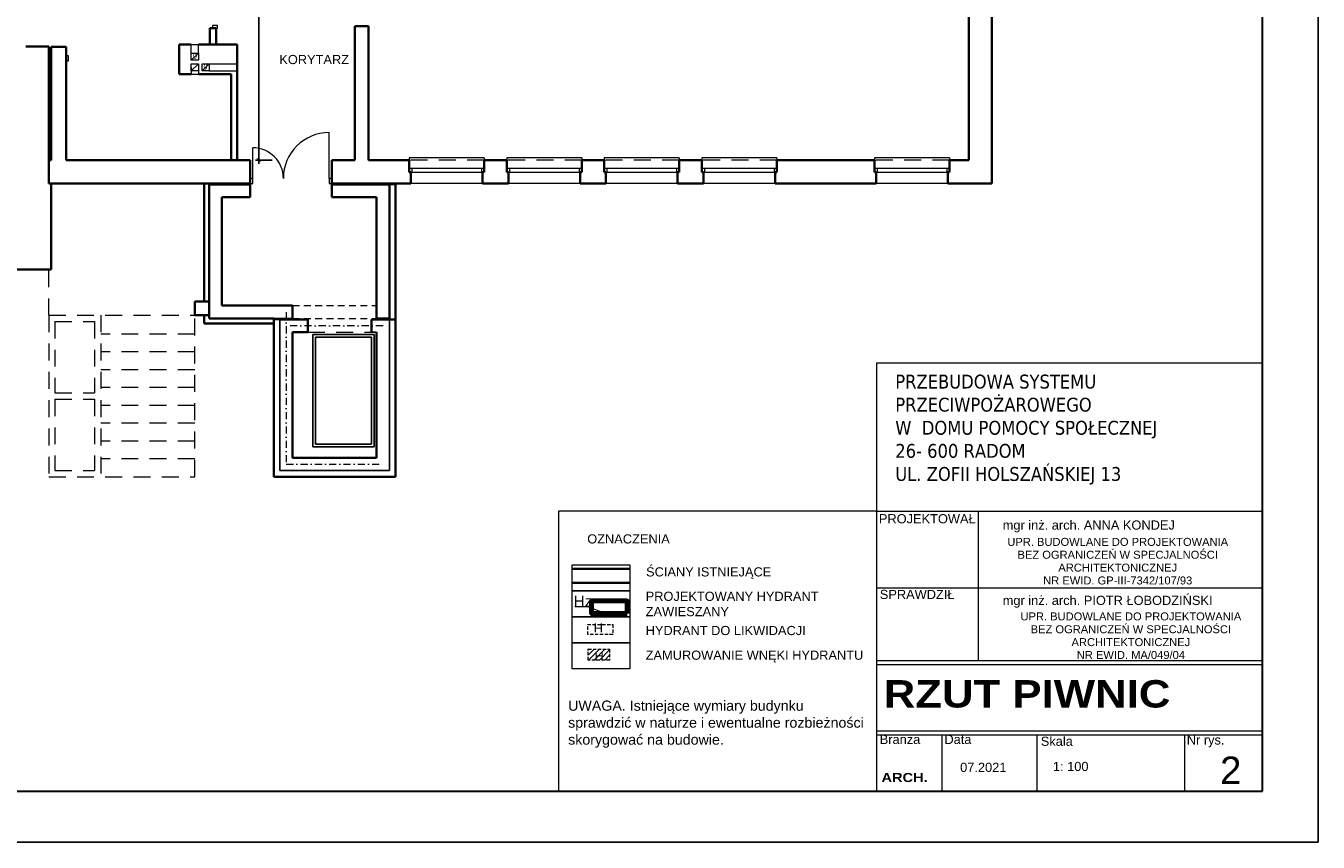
# Model space of a CAD drawing. Extents: x -282929 to -277084, y 175542 to 191450.
# Tile 7 of 30: x -279627 to -277089, y 175542 to 177145. Entities that reach past the tile are written whole.
import ezdxf
from ezdxf.enums import TextEntityAlignment as Align

# ---------------------------------------------------------------- set-up
doc = ezdxf.new("R2010")
doc.units = 0
doc.header["$MEASUREMENT"] = 0
doc.header["$PDMODE"] = 3
doc.header["$PDSIZE"] = 12
for name, pattern in [('DASHDOTX2', [2, 1, -0.5, 0, -0.5]), ('DASHED2', [9.525, 6.35, -3.175]), ('DGN Style 2', [55.531736, 33.319042, -22.212694]), ('DOT', [0.25, 0, -0.25])]:
    doc.linetypes.add(name, pattern=pattern)
doc.layers.get('0').update_dxf_attribs({"linetype": 'CONTINUOUS'})
doc.layers.get('DEFPOINTS').update_dxf_attribs({"linetype": 'CONTINUOUS'})
for name, color, linetype, lineweight in [('1 cienka', 7, 'CONTINUOUS', 9), ('12 pomocnicze', 241, 'CONTINUOUS', 5), ('dzrwi', 6, 'CONTINUOUS', 0), ('inwentaryzacja', 7, 'CONTINUOUS', 35), ('KONTURY', 92, 'CONTINUOUS', 30), ('OKNA', 3, 'CONTINUOUS', 20), ('osie', 7, 'DASHDOTX2', 20), ('przerywane', 7, 'DGN Style 2', 0), ('TABELKA', 22, 'CONTINUOUS', 9), ('wymiary1', 255, 'CONTINUOUS', 15), ('ściana do wyburzenia', 40, 'DOT', 25), ('ściana proj. - dział', 255, 'CONTINUOUS', 35)]:
    doc.layers.add(name, color=color, linetype=linetype, lineweight=lineweight)
for name, color, linetype in [('CIENKA', 7, 'CONTINUOUS'), ('elektryka', 7, 'CONTINUOUS'), ('opisy', 7, 'CONTINUOUS')]:
    doc.layers.add(name, color=color, linetype=linetype)
doc.styles.add('ARIAL', font='arial.ttf')
doc.styles.add('jagoda-100', font='arial.ttf', dxfattribs={"height": 18})
doc.styles.add('SST', font='romans.shx', dxfattribs={"width": 0.6})
doc.styles.add('Style-CHAR_FAST_FONT', font='CHAR_FAST_FONT.shx')
doc.styles.add('Style-SWISSLT_1250', font='SWISSLT_1250.shx')
doc.dimstyles.new('skala_1_50cm', dxfattribs={"dimscale": 5, "dimtxt": 2, "dimasz": 1.5, "dimexe": 1.25, "dimexo": 0.6245, "dimtad": 1, "dimdsep": 46, "dimtxsty": 'SST', "dimblk": 'ARCHTICK', "dimcen": 1.5, "dimdle": 1.5, "dimclrd": 256, "dimclre": 256, "dimclrt": 256, "dimadec": 0, "dimazin": 0, "dimtfac": 1, "dimtix": 1, "dimtmove": 0, "dimatfit": 3, "dimldrblk": 'ARCHTICK', "dimfxl": 1, "dimarcsym": 0})

# ---------------------------------------------------------------- blocks, each defined once
blk = doc.blocks.new('*U14')
at = {"layer": 'OKNA', "linetype": 'Continuous'}
for p, q in [((75, 1), (-72, 1)), ((-69, 23), (72, 23)), ((-67, -7), (-67, 1)), ((70, -7), (70, 1)), ((75, -7), (-72, -7)), ((-72, -27), (-72, -23)), ((75, -27), (75, -23)), ((-72, -27), (75, -27))]:
    blk.add_line(p, q, dxfattribs=at)
at = {"layer": 'OKNA', "linetype": 'DGN Style 2'}
blk.add_line((-72, -23), (75, -23), dxfattribs=at)
blk = doc.blocks.new('*U15')
at = {"layer": 'OKNA', "linetype": 'Continuous'}
for p, q in [((75, 1), (-72, 1)), ((-69, 23), (72, 23)), ((-67, -7), (-67, 1)), ((70, -7), (70, 1)), ((75, -7), (-72, -7)), ((-72, -27), (-72, -23)), ((75, -27), (75, -23)), ((-72, -27), (75, -27))]:
    blk.add_line(p, q, dxfattribs=at)
at = {"layer": 'OKNA', "linetype": 'DGN Style 2'}
blk.add_line((-72, -23), (75, -23), dxfattribs=at)
blk = doc.blocks.new('_ARCHTICK')
at = {"color": 0, "linetype": 'ByBlock', "const_width": 0.15}
blk.add_lwpolyline([(-0.5, -0.5), (0.5, 0.5)], dxfattribs=at)
blk = doc.blocks.new('*D99')
at = {"layer": '1 cienka', "linetype": 'Continuous', "lineweight": -2, "transparency": 16777216}
for p, q in [((-279170.1, 177554.2), (-279170.1, 176874)), ((-279143.1, 177546.7), (-279176.4, 177546.7)), ((-279143.8, 176881.5), (-279176.4, 176881.5))]:
    blk.add_line(p, q, dxfattribs=at)
at = {"layer": 'DEFPOINTS', "color": 0, "linetype": 'Continuous', "transparency": 16777216}
for p in [(-279140, 177546.7), (-279170.1, 176881.5), (-279140.6, 176881.5)]:
    blk.add_point(p, dxfattribs=at)
at = {"layer": '1 cienka', "linetype": 'Continuous', "lineweight": -2, "transparency": 16777216, "xscale": 7.5, "yscale": 7.5, "zscale": 7.5}
for p, rotation in [((-279170.1, 177546.7), 90), ((-279170.1, 176881.5), 270)]:
    blk.add_blockref('_ARCHTICK', p, dxfattribs=dict(at, rotation=rotation))
at = {"layer": '1 cienka', "linetype": 'Continuous', "transparency": 16777216, "insert": (-279178.2, 177377.3), "char_height": 10, "attachment_point": 5, "rotation": 90, "style": 'Style-CHAR_FAST_FONT'}
blk.add_mtext('665', dxfattribs=at)

msp = doc.modelspace()

# ---------------------------------------------------------------- hatches: boundary and pattern name
at = {"layer": '1 cienka', "linetype": 'ByBlock', "lineweight": 25}
h = msp.add_hatch(dxfattribs=at)
h.set_pattern_fill('ANSI31', color=1, scale=60)
h.set_pattern_definition([(45, (-29.923, -3283.234), (-5.30330086, 5.30330086), [])])
h.paths.add_polyline_path([(-278480.932, 175920.859), (-278522.829, 175920.859), (-278522.829, 175899.448), (-278480.932, 175899.448)])

# ---------------------------------------------------------------- linework, layer by layer
for p, q in [((-278913.434, 176833.474), (-278901.434, 176833.474)), ((-279103.434, 176570.474), (-279140.434, 176570.474)), ((-279128.434, 176568.474), (-279140.434, 176568.474)), ((-279128.434, 176568.474), (-279128.434, 176271.474)), ((-278913.434, 176271.474), (-278913.434, 176568.474)), ((-279063.434, 176318.474), (-279063.434, 176538.474)), ((-278943.434, 176538.474), (-279063.434, 176538.474)), ((-278938.434, 176543.474), (-278948.434, 176543.474)), ((-278943.434, 176318.474), (-278943.434, 176538.474)), ((-278948.434, 176533.474), (-279058.434, 176533.474)), ((-279058.434, 176323.474), (-279058.434, 176533.474)), ((-278948.434, 176323.474), (-278948.434, 176533.474)), ((-278943.434, 176318.474), (-279063.434, 176318.474)), ((-278948.434, 176323.474), (-279058.434, 176323.474)), ((-279128.434, 176271.474), (-278948.434, 176271.474)), ((-278948.434, 176271.474), (-278913.434, 176271.474))]:
    msp.add_line(p, q)
at = {"layer": '1 cienka'}
for p, q in [((-277955.435, 176191.773), (-278581.548, 176191.773)), ((-278581.548, 176191.773), (-278581.548, 175641.784))]:
    msp.add_line(p, q, dxfattribs=at)
at = {"layer": '1 cienka', "linetype": 'Continuous'}
for p, q in [((-278548.933, 176004.63), (-278524.242, 176004.63)), ((-278524.242, 176004.63), (-278496.815, 175993.869))]:
    msp.add_line(p, q, dxfattribs=at)
at = {"layer": '12 pomocnicze', "color": 0}
for p, q in [((-277955.435, 176191.773), (-277198.182, 176191.773)), ((-277955.435, 176040.952), (-277198.182, 176040.952))]:
    msp.add_line(p, q, dxfattribs=at)
at = {"layer": '12 pomocnicze', "color": 7}
for p, q in [((-277757.046, 176191.773), (-277757.046, 175898.395)), ((-277955.435, 175898.395), (-277198.182, 175898.395)), ((-277955.435, 175890.93), (-277198.182, 175890.93)), ((-277955.435, 175760.083), (-277198.182, 175760.083)), ((-277955.435, 175752.618), (-277198.182, 175752.618)), ((-277828.345, 175752.618), (-277828.345, 175641.784)), ((-277641.55, 175752.618), (-277641.55, 175641.784)), ((-277351.467, 175752.618), (-277351.467, 175641.784))]:
    msp.add_line(p, q, dxfattribs=at)
at = {"layer": 'CIENKA', "linetype": 'DASHED2', "lineweight": 20}
for points in [[(-278474.475, 175969.034), (-278474.475, 175949.281), (-278523.842, 175949.281), (-278523.842, 175969.034)], [(-278480.932, 175920.859), (-278480.932, 175899.448), (-278522.829, 175899.448), (-278522.829, 175920.859)]]:
    msp.add_lwpolyline(points, close=True, dxfattribs=at)
at = {"layer": 'dzrwi', "linetype": 'Continuous'}
for p, q in [((-279302.434, 177091.449), (-279302.434, 177108.474)), ((-279302.434, 177108.474), (-279288.434, 177108.474)), ((-279288.434, 177091.449), (-279288.434, 177108.474)), ((-279302.434, 177077.449), (-279288.434, 177091.449)), ((-279302.434, 177056.449), (-279288.434, 177070.449)), ((-279281.434, 177056.449), (-279267.434, 177070.449)), ((-279267.434, 177070.449), (-279212.434, 177070.449)), ((-279302.434, 177063.474), (-279302.434, 177050.256)), ((-279302.434, 177050.256), (-279288.434, 177050.256)), ((-279288.434, 177063.474), (-279288.434, 177050.256)), ((-279267.434, 177056.449), (-279212.434, 177056.449))]:
    msp.add_line(p, q, dxfattribs=at)
at = {"layer": 'dzrwi'}
for p, q in [((-279031.597, 176845.474), (-279031.597, 176935.474)), ((-279181.597, 176845.474), (-279181.597, 176905.474))]:
    msp.add_line(p, q, dxfattribs=at)
at = {"layer": 'dzrwi', "lineweight": 35}
msp.add_line((-279277.434, 176603.474), (-279277.434, 176835.474), dxfattribs=at)
at = {"layer": 'dzrwi', "linetype": 'DGN Style 2'}
for p, q in [((-279582.434, 176576.474), (-279582.434, 176666.474)), ((-279295.434, 176259.474), (-279295.434, 176576.474))]:
    msp.add_line(p, q, dxfattribs=at)
at = {"layer": 'dzrwi', "linetype": 'DGN Style 2', "lineweight": 0}
for p, q in [((-279582.434, 176576.474), (-279295.434, 176576.474)), ((-279582.434, 176576.474), (-279582.434, 176259.474)), ((-279570.434, 176564.474), (-279492.434, 176564.474)), ((-279570.434, 176564.474), (-279570.434, 176423.974)), ((-279492.434, 176564.474), (-279492.434, 176423.974)), ((-279480.434, 176576.474), (-279480.434, 176259.474)), ((-279295.434, 176539.474), (-279480.434, 176539.474)), ((-279295.434, 176504.474), (-279480.434, 176504.474)), ((-279295.434, 176469.474), (-279480.434, 176469.474)), ((-279295.434, 176434.474), (-279480.434, 176434.474)), ((-279570.434, 176423.974), (-279492.434, 176423.974)), ((-279570.434, 176411.974), (-279492.434, 176411.974)), ((-279570.434, 176411.974), (-279570.434, 176271.474)), ((-279492.434, 176411.974), (-279492.434, 176271.474)), ((-279295.434, 176399.474), (-279480.434, 176399.474)), ((-279295.434, 176364.474), (-279480.434, 176364.474)), ((-279295.434, 176329.474), (-279480.434, 176329.474)), ((-279295.434, 176294.474), (-279480.434, 176294.474)), ((-279582.434, 176259.474), (-279295.434, 176259.474)), ((-279570.434, 176271.474), (-279492.434, 176271.474))]:
    msp.add_line(p, q, dxfattribs=at)
at = {"layer": 'dzrwi', "flags": 128}
for points in [[(-279251.027, 177140.474), (-279251.027, 177145.474), (-279261.027, 177145.474), (-279261.027, 177140.474)], [(-279548.434, 177076.041), (-279543.434, 177076.041), (-279543.434, 177086.041), (-279548.434, 177086.041)], [(-279181.597, 176845.474), (-279186.597, 176845.474), (-279186.597, 176835.474), (-279181.597, 176835.474)], [(-279026.597, 176845.474), (-279031.597, 176845.474), (-279031.597, 176835.474), (-279026.597, 176835.474)]]:
    msp.add_lwpolyline(points, close=True, dxfattribs=at)
at = {"layer": 'dzrwi', "linetype": 'Continuous', "flags": 128}
for points in [[(-279302.434, 177091.449), (-279288.434, 177091.449), (-279288.434, 177077.449), (-279302.434, 177077.449)], [(-279302.434, 177070.449), (-279288.434, 177070.449), (-279288.434, 177056.449), (-279302.434, 177056.449)], [(-279281.434, 177070.449), (-279267.434, 177070.449), (-279267.434, 177056.449), (-279281.434, 177056.449)]]:
    msp.add_lwpolyline(points, close=True, dxfattribs=at)
at = {"layer": 'dzrwi'}
for centre, radius, start, end in [((-279031.597, 176845.474), 90, 90, 180), ((-279181.597, 176845.474), 60, 0, 90)]:
    msp.add_arc(centre, radius, start, end, dxfattribs=at)
at = {"layer": 'elektryka', "color": 1, "linetype": 'ByBlock', "lineweight": 80}
msp.add_lwpolyline([(-278446.351, 175990.573), (-278516.351, 175990.573), (-278516.351, 176015.561), (-278446.351, 176015.561)], close=True, dxfattribs=at)
at = {"layer": 'inwentaryzacja'}
for p, q in [((-277730.434, 177407.474), (-277730.434, 176835.474)), ((-277775.434, 177354.474), (-277775.434, 176881.474)), ((-278954.434, 177144.474), (-278981.434, 177144.474)), ((-278981.434, 177144.474), (-278981.434, 176881.474)), ((-278954.434, 177144.474), (-278954.434, 176881.474)), ((-279265.929, 177140.474), (-279253.929, 177140.474)), ((-279582.434, 177104.474), (-279627.434, 177104.474)), ((-279582.434, 176881.474), (-279582.434, 177104.474)), ((-279548.434, 177103.474), (-279577.434, 177103.474)), ((-279577.434, 177103.474), (-279577.434, 176881.474)), ((-279548.434, 177103.474), (-279548.434, 176881.474)), ((-279326.434, 177108.474), (-279302.434, 177108.474)), ((-279326.434, 177108.474), (-279326.434, 177076.474)), ((-279288.434, 177108.474), (-279212.434, 177108.474)), ((-279212.434, 176881.474), (-279212.434, 177108.474)), ((-279212.434, 177108.474), (-279212.434, 177088.474)), ((-279326.434, 177076.474), (-279326.434, 177050.256)), ((-279212.434, 177070.449), (-279212.434, 177077.474)), ((-279326.434, 177050.256), (-279302.434, 177050.256)), ((-279288.434, 177050.256), (-279224.434, 177050.256)), ((-279224.434, 177050.256), (-279224.434, 176881.474)), ((-279577.434, 176881.474), (-279582.434, 176881.474)), ((-279582.434, 176881.474), (-279582.434, 176835.474)), ((-279548.434, 176881.474), (-279197.897, 176881.474)), ((-279433.434, 176881.474), (-279548.434, 176881.474)), ((-279212.434, 176881.474), (-279186.597, 176881.474)), ((-279026.597, 176881.474), (-278981.434, 176881.474)), ((-278954.434, 176881.474), (-278874.434, 176881.474)), ((-278874.434, 176881.474), (-278874.434, 176857.474)), ((-278682.434, 176881.474), (-278727.434, 176881.474)), ((-278727.434, 176881.474), (-278727.434, 176857.474)), ((-278682.434, 176881.474), (-278682.434, 176857.474)), ((-278535.434, 176881.474), (-278491.434, 176881.474)), ((-278535.434, 176881.474), (-278535.434, 176857.474)), ((-278491.434, 176881.474), (-278491.434, 176857.474)), ((-278344.434, 176881.474), (-278299.434, 176881.474)), ((-278344.434, 176881.474), (-278344.434, 176857.474)), ((-278299.434, 176881.474), (-278299.434, 176857.474)), ((-278152.434, 176881.474), (-277960.434, 176881.474)), ((-278152.434, 176881.474), (-278152.434, 176857.474)), ((-277960.434, 176881.474), (-277960.434, 176857.474)), ((-277813.434, 176881.474), (-277775.434, 176881.474)), ((-277813.434, 176881.474), (-277813.434, 176857.474)), ((-278874.434, 176857.474), (-278871.434, 176857.474)), ((-278871.434, 176857.474), (-278871.434, 176835.474)), ((-278730.434, 176857.474), (-278730.434, 176835.474)), ((-278727.434, 176857.474), (-278730.434, 176857.474)), ((-278682.434, 176857.474), (-278679.434, 176857.474)), ((-278679.434, 176857.474), (-278679.434, 176835.474)), ((-278538.434, 176857.474), (-278538.434, 176835.474)), ((-278535.434, 176857.474), (-278538.434, 176857.474)), ((-278491.434, 176857.474), (-278488.434, 176857.474)), ((-278488.434, 176857.474), (-278488.434, 176835.474)), ((-278347.434, 176857.474), (-278347.434, 176835.474)), ((-278344.434, 176857.474), (-278347.434, 176857.474)), ((-278299.434, 176857.474), (-278296.434, 176857.474)), ((-278296.434, 176857.474), (-278296.434, 176835.474)), ((-278155.434, 176857.474), (-278155.434, 176835.474)), ((-278152.434, 176857.474), (-278155.434, 176857.474)), ((-277960.434, 176857.474), (-277957.434, 176857.474)), ((-277957.434, 176857.474), (-277957.434, 176835.474)), ((-277816.434, 176857.474), (-277816.434, 176835.474)), ((-277813.434, 176857.474), (-277816.434, 176857.474)), ((-279564.434, 176835.474), (-279582.434, 176835.474)), ((-279577.434, 176835.474), (-279186.597, 176835.474)), ((-279551.434, 176835.474), (-279577.434, 176835.474)), ((-279577.434, 176835.474), (-279577.434, 176666.474)), ((-279026.597, 176835.474), (-278871.434, 176835.474)), ((-278730.434, 176835.474), (-278679.434, 176835.474)), ((-278538.434, 176835.474), (-278488.434, 176835.474)), ((-278347.434, 176835.474), (-278296.434, 176835.474)), ((-278155.434, 176835.474), (-277957.434, 176835.474)), ((-277816.434, 176835.474), (-277730.434, 176835.474)), ((-279736.434, 176666.474), (-279577.434, 176666.474)), ((-279267.434, 176603.474), (-279267.434, 176576.474))]:
    msp.add_line(p, q, dxfattribs=at)
at = {"layer": 'inwentaryzacja', "linetype": 'Continuous'}
for p, q in [((-279212.434, 177070.449), (-279212.434, 177056.449)), ((-278874.434, 176865.474), (-278874.434, 176857.474)), ((-278727.434, 176865.474), (-278727.434, 176857.474)), ((-278682.434, 176865.474), (-278682.434, 176857.474)), ((-278535.434, 176865.474), (-278535.434, 176857.474)), ((-278491.434, 176865.474), (-278491.434, 176857.474)), ((-278344.434, 176865.474), (-278344.434, 176857.474)), ((-278299.434, 176865.474), (-278299.434, 176857.474)), ((-278152.434, 176865.474), (-278152.434, 176857.474)), ((-277960.434, 176865.474), (-277960.434, 176857.474)), ((-277813.434, 176865.474), (-277813.434, 176857.474))]:
    msp.add_line(p, q, dxfattribs=at)
at = {"layer": 'inwentaryzacja', "linetype": 'DGN Style 2'}
for p, q in [((-279295.434, 176603.474), (-279267.434, 176603.474)), ((-279295.434, 176603.474), (-279295.434, 176576.474)), ((-279295.434, 176603.474), (-279267.434, 176603.474)), ((-279295.434, 176603.474), (-279295.434, 176576.474)), ((-279267.434, 176603.474), (-279267.434, 176576.474)), ((-279267.434, 176603.474), (-279267.434, 176576.474)), ((-279295.434, 176576.474), (-279267.434, 176576.474)), ((-279295.434, 176576.474), (-279267.434, 176576.474))]:
    msp.add_line(p, q, dxfattribs=at)
at = {"layer": 'inwentaryzacja'}
for points in [[(-278441.154, 176078.55), (-278554.7, 176078.55)], [(-278554.7, 176051.002), (-278441.154, 176051.002)]]:
    msp.add_lwpolyline(points, dxfattribs=at)
at = {"layer": 'KONTURY'}
msp.add_lwpolyline([(-277198.182, 175641.784), (-277198.182, 178411.784), (-282793.73, 178411.784), (-282793.73, 175641.784)], close=True, dxfattribs=at)
at = {"layer": 'opisy'}
msp.add_lwpolyline([(-277089.192, 175541.784), (-277089.192, 178511.784), (-282928.707, 178511.784), (-282928.707, 175541.784)], close=True, dxfattribs=at)
at = {"layer": 'osie', "ltscale": 14}
for p, q in [((-279115.934, 176582.974), (-279115.934, 176283.974)), ((-278925.934, 176555.974), (-279115.934, 176555.974)), ((-279115.934, 176283.974), (-278925.934, 176283.974))]:
    msp.add_line(p, q, dxfattribs=at)
at = {"layer": 'przerywane', "ltscale": 0.4}
for p, q in [((-279103.434, 176595.474), (-278938.434, 176595.474)), ((-279103.434, 176570.474), (-278938.434, 176570.474))]:
    msp.add_line(p, q, dxfattribs=at)
at = {"layer": 'przerywane'}
msp.add_line((-279073.434, 176543.474), (-278948.434, 176543.474), dxfattribs=at)
at = {"layer": 'TABELKA', "color": 7, "flags": 128}
msp.add_lwpolyline([(-277955.935, 176483.24), (-277198.182, 176483.24), (-277198.182, 175641.784), (-277955.935, 175641.784)], close=True, dxfattribs=at)
at = {"layer": 'wymiary1'}
for points in [[(-278554.7, 176086.162), (-278441.154, 176086.162), (-278441.154, 176035.126), (-278554.7, 176035.126)], [(-278554.7, 176035.126), (-278441.154, 176035.126), (-278441.154, 175984.09), (-278554.7, 175984.09)], [(-278554.7, 175984.09), (-278441.154, 175984.09), (-278441.154, 175933.054), (-278554.7, 175933.054)], [(-278554.7, 175933.054), (-278441.154, 175933.054), (-278441.154, 175882.018), (-278554.7, 175882.018)]]:
    msp.add_lwpolyline(points, close=True, dxfattribs=at)
at = {"layer": 'ściana do wyburzenia'}
msp.add_line((-279421.434, 176881.474), (-279326.434, 176881.474), dxfattribs=at)
at = {"layer": 'ściana proj. - dział'}
for p, q in [((-279265.929, 177108.474), (-279265.929, 177140.474)), ((-279253.929, 177108.474), (-279253.929, 177140.898)), ((-279186.597, 176881.474), (-279186.597, 176808.474)), ((-279026.597, 176881.474), (-279026.597, 176808.474)), ((-279267.434, 176833.474), (-279186.597, 176833.474)), ((-279267.434, 176570.474), (-279267.434, 176833.474)), ((-279026.597, 176833.474), (-278913.434, 176833.474)), ((-278913.434, 176808.474), (-278913.434, 176833.474)), ((-278901.434, 176568.474), (-278901.434, 176835.474)), ((-278901.434, 176835.474), (-278901.434, 176808.474)), ((-279242.434, 176808.474), (-279186.597, 176808.474)), ((-279242.434, 176595.474), (-279242.434, 176808.474)), ((-279026.597, 176808.474), (-278938.434, 176808.474)), ((-278938.434, 176595.474), (-278938.434, 176808.474)), ((-278913.434, 176595.474), (-278913.434, 176808.474)), ((-279140.434, 176595.474), (-279242.434, 176595.474)), ((-279103.434, 176595.474), (-279140.434, 176595.474)), ((-279103.434, 176568.474), (-279103.434, 176595.474)), ((-278938.434, 176570.474), (-278938.434, 176595.474)), ((-278913.434, 176570.474), (-278913.434, 176595.474)), ((-279277.434, 176560.474), (-279277.434, 176576.474)), ((-279140.434, 176560.474), (-279277.434, 176560.474)), ((-279140.434, 176570.474), (-279267.434, 176570.474)), ((-279140.434, 176570.474), (-279140.434, 176259.474)), ((-279073.434, 176568.474), (-279128.434, 176568.474)), ((-279073.434, 176543.474), (-279073.434, 176568.474)), ((-278901.434, 176568.474), (-278948.434, 176568.474)), ((-278948.434, 176543.474), (-278948.434, 176568.474)), ((-278913.434, 176570.474), (-278938.434, 176570.474)), ((-278901.434, 176259.474), (-278901.434, 176568.474)), ((-278901.434, 176259.474), (-278901.434, 176568.474)), ((-279103.434, 176543.474), (-279103.434, 176296.474)), ((-279073.434, 176543.474), (-279103.434, 176543.474)), ((-278938.434, 176296.474), (-278938.434, 176543.474)), ((-279103.434, 176296.474), (-279073.434, 176296.474)), ((-279073.434, 176296.474), (-278948.434, 176296.474)), ((-278948.434, 176296.474), (-278938.434, 176296.474)), ((-279140.434, 176259.474), (-279073.434, 176259.474)), ((-279073.434, 176259.474), (-278948.434, 176259.474)), ((-278948.434, 176259.474), (-278901.434, 176259.474)), ((-278948.434, 176259.474), (-278901.434, 176259.474))]:
    msp.add_line(p, q, dxfattribs=at)

# ---------------------------------------------------------------- block references
at = {"layer": 'dzrwi', "linetype": 'DGN Style 2', "rotation": 180}
for name, p in [('*U14', (-278799.438, 176858.476)), ('*U15', (-278607.438, 176858.476)), ('*U15', (-278416.438, 176858.476)), ('*U14', (-278224.438, 176858.476)), ('*U15', (-277885.438, 176858.476))]:
    msp.add_blockref(name, p, dxfattribs=at)

# ---------------------------------------------------------------- texts
at = {"color": 7, "char_height": 18, "attachment_point": 4}
for s, insert, width, style in [('OZNACZENIA', (-278524.771, 176137.228), 406.86939, 'ARIAL'), ('{ŚCIANY ISTNIEJĄCE}', (-278409.204, 176069.965), 406.86939, 'jagoda-100'), ('PROJEKTOWANY HYDRANT ZAWIESZANY', (-278409.991, 176009.484), 406.86939, 'jagoda-100'), ('HYDRANT DO LIKWIDACJI', (-278409.991, 175957.319), 406.86939, 'jagoda-100'), ('ZAMUROWANIE WNĘKI HYDRANTU', (-278409.991, 175906.283), 435.25734, 'jagoda-100')]:
    msp.add_mtext(s, dxfattribs=dict(at, insert=insert, width=width, style=style))
at = {"insert": (-278562.374, 175853.208), "char_height": 20, "width": 639.15205, "attachment_point": 1, "style": 'ARIAL'}
msp.add_mtext('\\PUWAGA. Istniejące wymiary budynku \\Psprawdzić w naturze i ewentualne rozbieżności skorygować na budowie.', dxfattribs=at)
at = {"layer": 'dzrwi', "linetype": 'Continuous', "style": 'Style-SWISSLT_1250'}
for p in [(-279295.519, 177085.432), (-279274.632, 177064.719)]:
    msp.add_text('0', height=10, dxfattribs=at).set_placement(p, align=Align.MIDDLE_CENTER)
at = {"layer": 'inwentaryzacja', "color": 7, "linetype": 'Continuous', "lineweight": 0, "attachment_point": 4, "line_spacing_factor": 0.85, "style": 'jagoda-100'}
for s, insert, char_height, rotation in [('KORYTARZ', (-279129.574, 177078.714), 18, 359.999694), ('Hz', (-278551.583, 176014.948), 21.6, 359.999694), ('H', (-278493.808, 175962.657), 18, 179.999694), ('H', (-278510.493, 175907.112), 18, 359.999694)]:
    msp.add_mtext(s, dxfattribs=dict(at, insert=insert, char_height=char_height, rotation=rotation))
at = {"layer": 'opisy', "color": 7, "style": 'jagoda-100'}
for s, height, p in [('PROJEKTOWAŁ', 18, (-277951.928, 176167.942)), ('SPRAWDZIŁ', 18, (-277950.147, 176019.31)), ('Branża', 18, (-277950.309, 175734.561)), ('Data', 18, (-277823.219, 175734.561)), ('Skala', 18, (-277633.961, 175730.959)), ('Nr rys.', 18, (-277347.236, 175733.513)), ('07.2021', 18, (-277792.363, 175679.704)), ('1: 100', 18, (-277610.139, 175681.504)), ('2', 54, (-277281.881, 175655.861))]:
    msp.add_text(s, height=height, dxfattribs=at).set_placement(p)
for s, p in [('mgr inż. arch. ANNA KONDEJ', (-277708.77, 176164.55)), ('mgr inż. arch. PIOTR ŁOBODZIŃSKI', (-277708.77, 176016.622))]:
    msp.add_text(s, height=18, dxfattribs=at).set_placement(p, align=Align.MIDDLE_LEFT)
at = {"layer": 'opisy', "color": 0, "insert": (-277919.792, 176459.944), "char_height": 27.20978, "width": 886.19786, "attachment_point": 1}
msp.add_mtext('{\\ftahoma|b0|i0|c238|p32;PRZEBUDOWA SYSTEMU \\PPRZECIWPOŻAROWEGO\\PW  DOMU POMOCY SPOŁECZNEJ\\P26- 600 RADOM \\PUL. ZOFII HOLSZAŃSKIEJ 13}', dxfattribs=at)
at = {"layer": 'opisy', "color": 7, "char_height": 15.65133, "attachment_point": 5, "line_spacing_factor": 0.968304}
for s, insert in [('{\\fArial|b0|i0|c238|p34;UPR. BUDOWLANE DO PROJEKTOWANIA\\PBEZ OGRANICZEŃ W SPECJALNOŚCI\\PARCHITEKTONICZNEJ\\PNR EWID. GP-III-7342/107/93}', (-277482.87, 176093.508)), ('{\\fArial|b0|i0|c238|p34;UPR. BUDOWLANE DO PROJEKTOWANIA\\PBEZ OGRANICZEŃ W SPECJALNOŚCI\\PARCHITEKTONICZNEJ\\PNR EWID. MA/049/04}', (-277457.026, 175947.161))]:
    msp.add_mtext(s, dxfattribs=dict(at, insert=insert))
at = {"layer": 'opisy', "color": 7, "attachment_point": 1}
for s, insert, char_height, width in [('{\\fArial Black|b0|i0|c238|p34;RZUT PIWNIC}', (-277942.669, 175859.977), 53.74771, 1471.14705), ('{\\farial black|b0|i0|c238|p34;ARCH.}', (-277946.866, 175677.723), 17.9159, 72.45051)]:
    msp.add_mtext(s, dxfattribs=dict(at, insert=insert, char_height=char_height, width=width))

# ---------------------------------------------------------------- dimensions: what is measured, and where the dimension line sits
at = {"layer": '1 cienka', "color": 0, "linetype": 'Continuous'}
dim = msp.add_linear_dim(base=(-279170.118, 176881.474), p1=(-279140.003, 177546.658), p2=(-279140.649, 176881.474), angle=90, text='665', dimstyle='skala_1_50cm', override={"dimtxsty": 'Style-CHAR_FAST_FONT', "dimtmove": 1}, dxfattribs=at)
dim.commit()
dim.dimension.update_dxf_attribs({"geometry": '*D99', "text_midpoint": (-279170.118, 177377.306), "dimtype": 160})

doc.saveas('drawing.dxf')
